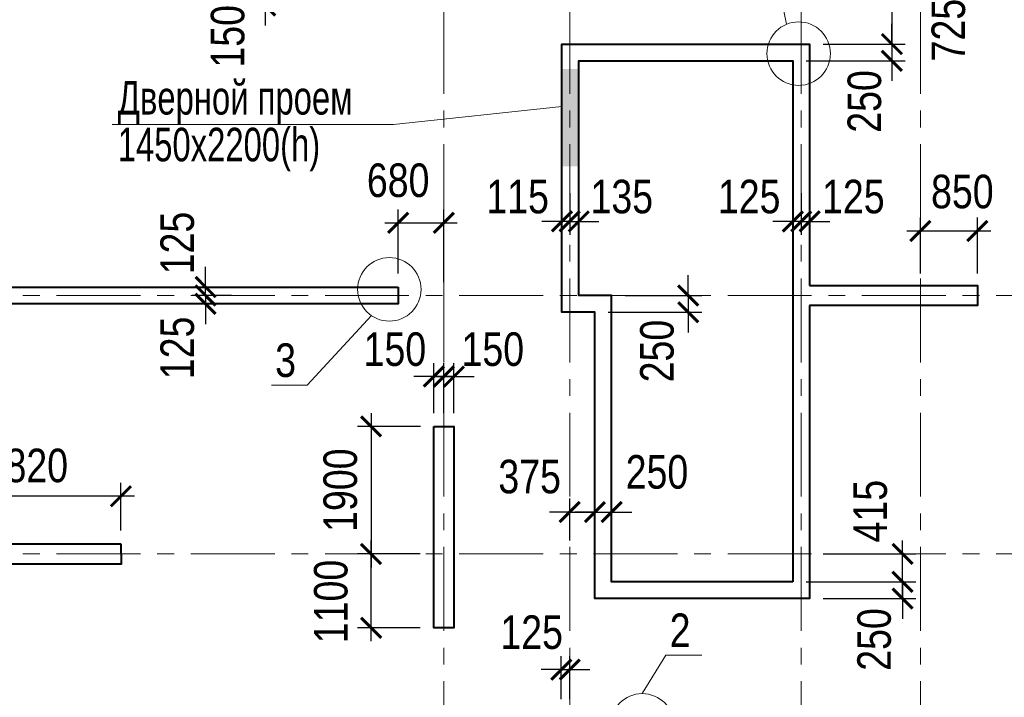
# Model space of a CAD drawing. Header units: inches. Extents: x -7218622 to -7066149, y 5758361 to 6202306.
# Tile 9 of 40: x -7151355 to -7136685, y 5810464 to 5820556. Entities that reach past the tile are written whole.
import ezdxf

# ---------------------------------------------------------------- set-up
doc = ezdxf.new("R2010")
doc.units = ezdxf.units.IN
doc.header["$LTSCALE"] = 1000
doc.header["$MEASUREMENT"] = 0
doc.linetypes.add('CENTER', pattern=[2, 1.25, -0.25, 0.25, -0.25])
for name, color, linetype, lineweight in [('СК-040-С(тены)', 12, 'Continuous', 40), ('СК-043-С-ПИЛОНЫ', 5, 'Continuous', 40), ('СК-100-О(си)', 7, 'CENTER', 15), ('СК-110-О-РАЗМЕРЫ', 7, 'Continuous', 15), ('СК-400-Т(екст)', 7, 'Continuous', 20), ('СК-600-Ш(триховка', 7, 'Continuous', 15)]:
    doc.layers.add(name, color=color, linetype=linetype, lineweight=lineweight)
doc.styles.add('RUSS', font='arial.ttf', dxfattribs={"width": 0.8})
doc.dimstyles.new('100-200', dxfattribs={"dimscale": 0, "dimtxt": 500, "dimasz": 300, "dimexe": 200, "dimexo": 200, "dimgap": 200, "dimtad": 1, "dimdec": 0, "dimzin": 0, "dimdsep": 46, "dimtxsty": 'RUSS', "dimblk": 'ARCHTICK', "dimcen": 0.096, "dimdle": 200, "dimclrd": 7, "dimclre": 7, "dimclrt": 256, "dimadec": 0, "dimazin": 0, "dimtfac": 1, "dimtdec": 0, "dimtmove": 2, "dimatfit": 3, "dimldrblk": 'OBLIQUE', "dimfxl": 1, "dimtolj": 1, "dimtzin": 0, "dimarcsym": 0})

# ---------------------------------------------------------------- blocks, each defined once
blk = doc.blocks.new('_ArchTick')
at = {"color": 0, "linetype": 'ByBlock', "const_width": 0.15}
blk.add_lwpolyline([(-0.5, -0.5), (0.5, 0.5)], dxfattribs=at)
blk = doc.blocks.new('*D312')
at = {"layer": 'Defpoints', "color": 0, "transparency": 16777216}
for p in [(-7143160, 5818175), (-7143025, 5818175), (-7143025, 5817552)]:
    blk.add_point(p, dxfattribs=at)
at = {"layer": 'СК-110-О-РАЗМЕРЫ', "color": 7, "lineweight": -2, "transparency": 16777216}
for p, q in [((-7143160, 5817975), (-7143160, 5817352)), ((-7143025, 5817975), (-7143025, 5817352)), ((-7143160, 5817552), (-7143460, 5817552)), ((-7143160, 5817552), (-7143025, 5817552)), ((-7143025, 5817552), (-7142725, 5817552))]:
    blk.add_line(p, q, dxfattribs=at)
at = {"layer": 'СК-110-О-РАЗМЕРЫ', "color": 7, "lineweight": -2, "transparency": 16777216, "xscale": 300, "yscale": 300, "zscale": 300}
blk.add_blockref('_ArchTick', (-7143160, 5817552), dxfattribs=at)
at = {"layer": 'СК-110-О-РАЗМЕРЫ', "color": 7, "lineweight": -2, "transparency": 16777216, "xscale": 300, "yscale": 300, "zscale": 300, "rotation": 180}
blk.add_blockref('_ArchTick', (-7143025, 5817552), dxfattribs=at)
at = {"layer": 'СК-110-О-РАЗМЕРЫ', "transparency": 16777216, "insert": (-7142384, 5817919), "char_height": 500, "attachment_point": 5, "style": 'RUSS'}
blk.add_mtext('\\A1;135', dxfattribs=at)
blk = doc.blocks.new('_Oblique')
at = {"color": 0, "linetype": 'ByBlock', "lineweight": -2}
blk.add_line((-0.5, -0.5), (0.5, 0.5), dxfattribs=at)
blk = doc.blocks.new('*D364')
at = {"layer": 'Defpoints', "color": 0, "transparency": 16777216}
for p in [(-7148000, 5816449), (-7148585, 5816324), (-7148000, 5816324)]:
    blk.add_point(p, dxfattribs=at)
at = {"layer": 'СК-400-Т(екст)', "color": 7, "lineweight": -2, "transparency": 16777216}
for p, q in [((-7148585, 5816449), (-7148585, 5816749)), ((-7148200, 5816449), (-7148785, 5816449)), ((-7148585, 5816449), (-7148585, 5816324)), ((-7148200, 5816324), (-7148785, 5816324)), ((-7148585, 5816324), (-7148585, 5816024))]:
    blk.add_line(p, q, dxfattribs=at)
at = {"layer": 'СК-400-Т(екст)', "color": 7, "lineweight": -2, "transparency": 16777216, "xscale": 300, "yscale": 300, "zscale": 300}
for p, rotation in [((-7148585, 5816449), 270), ((-7148585, 5816324), 90)]:
    blk.add_blockref('_ArchTick', p, dxfattribs=dict(at, rotation=rotation))
at = {"layer": 'СК-400-Т(екст)', "transparency": 16777216, "insert": (-7149005, 5815668), "char_height": 500, "attachment_point": 5, "rotation": 90, "style": 'RUSS'}
blk.add_mtext('\\A1;125', dxfattribs=at)
blk = doc.blocks.new('*D365')
at = {"layer": 'Defpoints', "color": 0, "transparency": 16777216}
for p in [(-7145035, 5817530), (-7145715, 5816574), (-7145035, 5816449)]:
    blk.add_point(p, dxfattribs=at)
at = {"layer": 'СК-110-О-РАЗМЕРЫ', "color": 7, "lineweight": -2, "transparency": 16777216}
for p, q in [((-7145715, 5816774), (-7145715, 5817730)), ((-7145035, 5816649), (-7145035, 5817730)), ((-7145915, 5817530), (-7144835, 5817530))]:
    blk.add_line(p, q, dxfattribs=at)
at = {"layer": 'СК-110-О-РАЗМЕРЫ', "color": 7, "lineweight": -2, "transparency": 16777216, "xscale": 300, "yscale": 300, "zscale": 300, "rotation": 180}
blk.add_blockref('_ArchTick', (-7145715, 5817530), dxfattribs=at)
at = {"layer": 'СК-110-О-РАЗМЕРЫ', "color": 7, "lineweight": -2, "transparency": 16777216, "xscale": 300, "yscale": 300, "zscale": 300}
blk.add_blockref('_ArchTick', (-7145035, 5817530), dxfattribs=at)
at = {"layer": 'СК-110-О-РАЗМЕРЫ', "transparency": 16777216, "insert": (-7145716, 5818162), "char_height": 500, "attachment_point": 5, "style": 'RUSS'}
blk.add_mtext('\\A1;680', dxfattribs=at)
blk = doc.blocks.new('*D366')
at = {"layer": 'Defpoints', "color": 0, "transparency": 16777216}
for p in [(-7148585, 5816574), (-7148000, 5816574), (-7148000, 5816449)]:
    blk.add_point(p, dxfattribs=at)
at = {"layer": 'СК-400-Т(екст)', "color": 7, "lineweight": -2, "transparency": 16777216}
for p, q in [((-7148585, 5816574), (-7148585, 5816874)), ((-7148200, 5816574), (-7148785, 5816574)), ((-7148200, 5816449), (-7148785, 5816449)), ((-7148585, 5816449), (-7148585, 5816574)), ((-7148585, 5816449), (-7148585, 5816149))]:
    blk.add_line(p, q, dxfattribs=at)
at = {"layer": 'СК-400-Т(екст)', "color": 7, "lineweight": -2, "transparency": 16777216, "xscale": 300, "yscale": 300, "zscale": 300}
for p, rotation in [((-7148585, 5816574), 270), ((-7148585, 5816449), 90)]:
    blk.add_blockref('_ArchTick', p, dxfattribs=dict(at, rotation=rotation))
at = {"layer": 'СК-400-Т(екст)', "transparency": 16777216, "insert": (-7149005, 5817230), "char_height": 500, "attachment_point": 5, "rotation": 90, "style": 'RUSS'}
blk.add_mtext('\\A1;125', dxfattribs=at)
blk = doc.blocks.new('*D370')
at = {"layer": 'Defpoints', "color": 0, "transparency": 16777216}
for p in [(-7147698, 5820919), (-7146871, 5820919), (-7146871, 5820769)]:
    blk.add_point(p, dxfattribs=at)
at = {"layer": 'СК-110-О-РАЗМЕРЫ', "color": 7, "lineweight": -2, "transparency": 16777216}
for p, q in [((-7147698, 5820919), (-7147698, 5821219)), ((-7147071, 5820919), (-7147898, 5820919)), ((-7147698, 5820769), (-7147698, 5820919)), ((-7147071, 5820769), (-7147898, 5820769)), ((-7147698, 5820769), (-7147698, 5820469))]:
    blk.add_line(p, q, dxfattribs=at)
at = {"layer": 'СК-110-О-РАЗМЕРЫ', "color": 7, "lineweight": -2, "transparency": 16777216, "xscale": 300, "yscale": 300, "zscale": 300}
for p, rotation in [((-7147698, 5820919), 270), ((-7147698, 5820769), 90)]:
    blk.add_blockref('_ArchTick', p, dxfattribs=dict(at, rotation=rotation))
at = {"layer": 'СК-110-О-РАЗМЕРЫ', "transparency": 16777216, "insert": (-7148254, 5820309), "char_height": 500, "attachment_point": 5, "rotation": 90, "style": 'RUSS'}
blk.add_mtext('\\A1;150', dxfattribs=at)
blk = doc.blocks.new('*D371')
at = {"layer": 'Defpoints', "color": 0, "transparency": 16777216}
for p in [(-7145185, 5814498), (-7146120, 5812599), (-7145186, 5812599)]:
    blk.add_point(p, dxfattribs=at)
at = {"layer": 'СК-110-О-РАЗМЕРЫ', "color": 7, "lineweight": -2, "transparency": 16777216}
for p, q in [((-7146120, 5814698), (-7146120, 5812399)), ((-7145385, 5814498), (-7146320, 5814498)), ((-7145386, 5812599), (-7146320, 5812599))]:
    blk.add_line(p, q, dxfattribs=at)
at = {"layer": 'СК-110-О-РАЗМЕРЫ', "color": 7, "lineweight": -2, "transparency": 16777216, "xscale": 300, "yscale": 300, "zscale": 300}
for p, rotation in [((-7146120, 5814498), 90), ((-7146120, 5812599), 270)]:
    blk.add_blockref('_ArchTick', p, dxfattribs=dict(at, rotation=rotation))
at = {"layer": 'СК-110-О-РАЗМЕРЫ', "transparency": 16777216, "insert": (-7146576, 5813549), "char_height": 500, "attachment_point": 5, "rotation": 90, "style": 'RUSS'}
blk.add_mtext('\\A1;1900', dxfattribs=at)
blk = doc.blocks.new('*D372')
at = {"layer": 'Defpoints', "color": 0, "transparency": 16777216}
for p in [(-7146120, 5812599), (-7145186, 5812599), (-7145186, 5811499)]:
    blk.add_point(p, dxfattribs=at)
at = {"layer": 'СК-110-О-РАЗМЕРЫ', "color": 7, "lineweight": -2, "transparency": 16777216}
for p, q in [((-7146120, 5811299), (-7146120, 5812799)), ((-7145386, 5812599), (-7146320, 5812599)), ((-7145386, 5811499), (-7146320, 5811499))]:
    blk.add_line(p, q, dxfattribs=at)
at = {"layer": 'СК-110-О-РАЗМЕРЫ', "color": 7, "lineweight": -2, "transparency": 16777216, "xscale": 300, "yscale": 300, "zscale": 300}
for p, rotation in [((-7146120, 5812599), 90), ((-7146120, 5811499), 270)]:
    blk.add_blockref('_ArchTick', p, dxfattribs=dict(at, rotation=rotation))
at = {"layer": 'СК-110-О-РАЗМЕРЫ', "transparency": 16777216, "insert": (-7146717, 5811891), "char_height": 500, "attachment_point": 5, "rotation": 90, "style": 'RUSS'}
blk.add_mtext('\\A1;1100', dxfattribs=at)
blk = doc.blocks.new('*D385')
at = {"layer": 'Defpoints', "color": 0, "transparency": 16777216}
for p in [(-7152666, 5813459), (-7152666, 5812945), (-7149846, 5812749)]:
    blk.add_point(p, dxfattribs=at)
at = {"layer": 'СК-110-О-РАЗМЕРЫ', "color": 7, "lineweight": -2, "transparency": 16777216}
for p, q in [((-7152666, 5813145), (-7152666, 5813659)), ((-7149846, 5812949), (-7149846, 5813659)), ((-7149646, 5813459), (-7152866, 5813459))]:
    blk.add_line(p, q, dxfattribs=at)
at = {"layer": 'СК-110-О-РАЗМЕРЫ', "color": 7, "lineweight": -2, "transparency": 16777216, "xscale": 300, "yscale": 300, "zscale": 300, "rotation": 180}
blk.add_blockref('_ArchTick', (-7152666, 5813459), dxfattribs=at)
at = {"layer": 'СК-110-О-РАЗМЕРЫ', "color": 7, "lineweight": -2, "transparency": 16777216, "xscale": 300, "yscale": 300, "zscale": 300}
blk.add_blockref('_ArchTick', (-7149846, 5813459), dxfattribs=at)
at = {"layer": 'СК-110-О-РАЗМЕРЫ', "transparency": 16777216, "insert": (-7151256, 5813914), "char_height": 500, "attachment_point": 5, "style": 'RUSS'}
blk.add_mtext('\\A1;2820', dxfattribs=at)
blk = doc.blocks.new('*D394')
at = {"layer": 'Defpoints', "color": 0, "transparency": 16777216}
for p in [(-7137935, 5817409), (-7137935, 5816574), (-7137085, 5816574)]:
    blk.add_point(p, dxfattribs=at)
at = {"layer": 'СК-110-О-РАЗМЕРЫ', "color": 7, "lineweight": -2, "transparency": 16777216}
for p, q in [((-7137935, 5816774), (-7137935, 5817609)), ((-7137085, 5816774), (-7137085, 5817609)), ((-7136885, 5817409), (-7138135, 5817409))]:
    blk.add_line(p, q, dxfattribs=at)
at = {"layer": 'СК-110-О-РАЗМЕРЫ', "color": 7, "lineweight": -2, "transparency": 16777216, "xscale": 300, "yscale": 300, "zscale": 300, "rotation": 180}
blk.add_blockref('_ArchTick', (-7137935, 5817409), dxfattribs=at)
at = {"layer": 'СК-110-О-РАЗМЕРЫ', "color": 7, "lineweight": -2, "transparency": 16777216, "xscale": 300, "yscale": 300, "zscale": 300}
blk.add_blockref('_ArchTick', (-7137085, 5817409), dxfattribs=at)
at = {"layer": 'СК-110-О-РАЗМЕРЫ', "transparency": 16777216, "insert": (-7137310, 5817994), "char_height": 500, "attachment_point": 5, "style": 'RUSS'}
blk.add_mtext('\\A1;850', dxfattribs=at)
blk = doc.blocks.new('*D421')
at = {"layer": 'Defpoints', "color": 0, "transparency": 16777216}
for p in [(-7145035, 5815241), (-7145185, 5814498), (-7145035, 5814498)]:
    blk.add_point(p, dxfattribs=at)
at = {"layer": 'СК-110-О-РАЗМЕРЫ', "color": 7, "lineweight": -2, "transparency": 16777216}
for p, q in [((-7145185, 5814698), (-7145185, 5815441)), ((-7145035, 5814698), (-7145035, 5815441)), ((-7145185, 5815241), (-7145485, 5815241)), ((-7145185, 5815241), (-7145035, 5815241)), ((-7145035, 5815241), (-7144735, 5815241))]:
    blk.add_line(p, q, dxfattribs=at)
at = {"layer": 'СК-110-О-РАЗМЕРЫ', "color": 7, "lineweight": -2, "transparency": 16777216, "xscale": 300, "yscale": 300, "zscale": 300}
blk.add_blockref('_ArchTick', (-7145185, 5815241), dxfattribs=at)
at = {"layer": 'СК-110-О-РАЗМЕРЫ', "color": 7, "lineweight": -2, "transparency": 16777216, "xscale": 300, "yscale": 300, "zscale": 300, "rotation": 180}
blk.add_blockref('_ArchTick', (-7145035, 5815241), dxfattribs=at)
at = {"layer": 'СК-110-О-РАЗМЕРЫ', "transparency": 16777216, "insert": (-7145765, 5815646), "char_height": 500, "attachment_point": 5, "style": 'RUSS'}
blk.add_mtext('\\A1;150', dxfattribs=at)
blk = doc.blocks.new('*D422')
at = {"layer": 'Defpoints', "color": 0, "transparency": 16777216}
for p in [(-7145035, 5815241), (-7145035, 5814498), (-7144885, 5814498)]:
    blk.add_point(p, dxfattribs=at)
at = {"layer": 'СК-110-О-РАЗМЕРЫ', "color": 7, "lineweight": -2, "transparency": 16777216}
for p, q in [((-7145035, 5814698), (-7145035, 5815441)), ((-7144885, 5814698), (-7144885, 5815441)), ((-7145035, 5815241), (-7145335, 5815241)), ((-7144885, 5815241), (-7145035, 5815241)), ((-7144885, 5815241), (-7144585, 5815241))]:
    blk.add_line(p, q, dxfattribs=at)
at = {"layer": 'СК-110-О-РАЗМЕРЫ', "color": 7, "lineweight": -2, "transparency": 16777216, "xscale": 300, "yscale": 300, "zscale": 300}
blk.add_blockref('_ArchTick', (-7145035, 5815241), dxfattribs=at)
at = {"layer": 'СК-110-О-РАЗМЕРЫ', "color": 7, "lineweight": -2, "transparency": 16777216, "xscale": 300, "yscale": 300, "zscale": 300, "rotation": 180}
blk.add_blockref('_ArchTick', (-7144885, 5815241), dxfattribs=at)
at = {"layer": 'СК-110-О-РАЗМЕРЫ', "transparency": 16777216, "insert": (-7144306, 5815646), "char_height": 500, "attachment_point": 5, "style": 'RUSS'}
blk.add_mtext('\\A1;150', dxfattribs=at)
blk = doc.blocks.new('*D349')
at = {"layer": 'Defpoints', "color": 0, "transparency": 16777216}
for p in [(-7139710, 5820919), (-7139585, 5820194), (-7138360, 5820194)]:
    blk.add_point(p, dxfattribs=at)
at = {"layer": 'СК-110-О-РАЗМЕРЫ', "color": 7, "lineweight": -2, "transparency": 16777216}
for p, q in [((-7138360, 5821119), (-7138360, 5819994)), ((-7139510, 5820919), (-7138160, 5820919)), ((-7139385, 5820194), (-7138160, 5820194))]:
    blk.add_line(p, q, dxfattribs=at)
at = {"layer": 'СК-110-О-РАЗМЕРЫ', "color": 7, "lineweight": -2, "transparency": 16777216, "xscale": 300, "yscale": 300, "zscale": 300}
for p, rotation in [((-7138360, 5820919), 90), ((-7138360, 5820194), 270)]:
    blk.add_blockref('_ArchTick', p, dxfattribs=dict(at, rotation=rotation))
at = {"layer": 'СК-110-О-РАЗМЕРЫ', "transparency": 16777216, "insert": (-7137516, 5820401), "char_height": 500, "attachment_point": 5, "rotation": 90, "style": 'RUSS'}
blk.add_mtext('\\A1;725', dxfattribs=at)
blk = doc.blocks.new('*D350')
at = {"layer": 'Defpoints', "color": 0, "transparency": 16777216}
for p in [(-7139585, 5820194), (-7139835, 5819944), (-7138360, 5819944)]:
    blk.add_point(p, dxfattribs=at)
at = {"layer": 'СК-110-О-РАЗМЕРЫ', "color": 7, "lineweight": -2, "transparency": 16777216}
for p, q in [((-7138360, 5820194), (-7138360, 5820494)), ((-7139385, 5820194), (-7138160, 5820194)), ((-7138360, 5820194), (-7138360, 5819944)), ((-7139635, 5819944), (-7138160, 5819944)), ((-7138360, 5819944), (-7138360, 5819644))]:
    blk.add_line(p, q, dxfattribs=at)
at = {"layer": 'СК-110-О-РАЗМЕРЫ', "color": 7, "lineweight": -2, "transparency": 16777216, "xscale": 300, "yscale": 300, "zscale": 300}
for p, rotation in [((-7138360, 5820194), 270), ((-7138360, 5819944), 90)]:
    blk.add_blockref('_ArchTick', p, dxfattribs=dict(at, rotation=rotation))
at = {"layer": 'СК-110-О-РАЗМЕРЫ', "transparency": 16777216, "insert": (-7138767, 5819339), "char_height": 500, "attachment_point": 5, "rotation": 90, "style": 'RUSS'}
blk.add_mtext('\\A1;250', dxfattribs=at)
blk = doc.blocks.new('*D351')
at = {"layer": 'Defpoints', "color": 0, "transparency": 16777216}
for p in [(-7143275, 5818175), (-7143160, 5818175), (-7143275, 5817552)]:
    blk.add_point(p, dxfattribs=at)
at = {"layer": 'СК-110-О-РАЗМЕРЫ', "color": 7, "lineweight": -2, "transparency": 16777216}
for p, q in [((-7143275, 5817975), (-7143275, 5817352)), ((-7143160, 5817975), (-7143160, 5817352)), ((-7143275, 5817552), (-7143575, 5817552)), ((-7143160, 5817552), (-7143275, 5817552)), ((-7143160, 5817552), (-7142860, 5817552))]:
    blk.add_line(p, q, dxfattribs=at)
at = {"layer": 'СК-110-О-РАЗМЕРЫ', "color": 7, "lineweight": -2, "transparency": 16777216, "xscale": 300, "yscale": 300, "zscale": 300}
blk.add_blockref('_ArchTick', (-7143275, 5817552), dxfattribs=at)
at = {"layer": 'СК-110-О-РАЗМЕРЫ', "color": 7, "lineweight": -2, "transparency": 16777216, "xscale": 300, "yscale": 300, "zscale": 300, "rotation": 180}
blk.add_blockref('_ArchTick', (-7143160, 5817552), dxfattribs=at)
at = {"layer": 'СК-110-О-РАЗМЕРЫ', "transparency": 16777216, "insert": (-7143936, 5817919), "char_height": 500, "attachment_point": 5, "style": 'RUSS'}
blk.add_mtext('\\A1;115', dxfattribs=at)
blk = doc.blocks.new('*D352')
at = {"layer": 'Defpoints', "color": 0, "transparency": 16777216}
for p in [(-7139710, 5818175), (-7139585, 5818175), (-7139585, 5817552)]:
    blk.add_point(p, dxfattribs=at)
at = {"layer": 'СК-110-О-РАЗМЕРЫ', "color": 7, "lineweight": -2, "transparency": 16777216}
for p, q in [((-7139710, 5817975), (-7139710, 5817352)), ((-7139585, 5817975), (-7139585, 5817352)), ((-7139710, 5817552), (-7140010, 5817552)), ((-7139710, 5817552), (-7139585, 5817552)), ((-7139585, 5817552), (-7139285, 5817552))]:
    blk.add_line(p, q, dxfattribs=at)
at = {"layer": 'СК-110-О-РАЗМЕРЫ', "color": 7, "lineweight": -2, "transparency": 16777216, "xscale": 300, "yscale": 300, "zscale": 300}
blk.add_blockref('_ArchTick', (-7139710, 5817552), dxfattribs=at)
at = {"layer": 'СК-110-О-РАЗМЕРЫ', "color": 7, "lineweight": -2, "transparency": 16777216, "xscale": 300, "yscale": 300, "zscale": 300, "rotation": 180}
blk.add_blockref('_ArchTick', (-7139585, 5817552), dxfattribs=at)
at = {"layer": 'СК-110-О-РАЗМЕРЫ', "transparency": 16777216, "insert": (-7138934, 5817919), "char_height": 500, "attachment_point": 5, "style": 'RUSS'}
blk.add_mtext('\\A1;125', dxfattribs=at)
blk = doc.blocks.new('*D353')
at = {"layer": 'Defpoints', "color": 0, "transparency": 16777216}
for p in [(-7139835, 5818175), (-7139710, 5818175), (-7139835, 5817552)]:
    blk.add_point(p, dxfattribs=at)
at = {"layer": 'СК-110-О-РАЗМЕРЫ', "color": 7, "lineweight": -2, "transparency": 16777216}
for p, q in [((-7139835, 5817975), (-7139835, 5817352)), ((-7139710, 5817975), (-7139710, 5817352)), ((-7139835, 5817552), (-7140135, 5817552)), ((-7139710, 5817552), (-7139835, 5817552)), ((-7139710, 5817552), (-7139410, 5817552))]:
    blk.add_line(p, q, dxfattribs=at)
at = {"layer": 'СК-110-О-РАЗМЕРЫ', "color": 7, "lineweight": -2, "transparency": 16777216, "xscale": 300, "yscale": 300, "zscale": 300}
blk.add_blockref('_ArchTick', (-7139835, 5817552), dxfattribs=at)
at = {"layer": 'СК-110-О-РАЗМЕРЫ', "color": 7, "lineweight": -2, "transparency": 16777216, "xscale": 300, "yscale": 300, "zscale": 300, "rotation": 180}
blk.add_blockref('_ArchTick', (-7139710, 5817552), dxfattribs=at)
at = {"layer": 'СК-110-О-РАЗМЕРЫ', "transparency": 16777216, "insert": (-7140486, 5817919), "char_height": 500, "attachment_point": 5, "style": 'RUSS'}
blk.add_mtext('\\A1;125', dxfattribs=at)
blk = doc.blocks.new('*D354')
at = {"layer": 'Defpoints', "color": 0, "transparency": 16777216}
for p in [(-7139835, 5812184), (-7139585, 5811934), (-7138201, 5811934)]:
    blk.add_point(p, dxfattribs=at)
at = {"layer": 'СК-110-О-РАЗМЕРЫ', "color": 7, "lineweight": -2, "transparency": 16777216}
for p, q in [((-7138201, 5812184), (-7138201, 5812484)), ((-7139635, 5812184), (-7138001, 5812184)), ((-7138201, 5812184), (-7138201, 5811934)), ((-7139385, 5811934), (-7138001, 5811934)), ((-7138201, 5811934), (-7138201, 5811634))]:
    blk.add_line(p, q, dxfattribs=at)
at = {"layer": 'СК-110-О-РАЗМЕРЫ', "color": 7, "lineweight": -2, "transparency": 16777216, "xscale": 300, "yscale": 300, "zscale": 300}
for p, rotation in [((-7138201, 5812184), 270), ((-7138201, 5811934), 90)]:
    blk.add_blockref('_ArchTick', p, dxfattribs=dict(at, rotation=rotation))
at = {"layer": 'СК-110-О-РАЗМЕРЫ', "transparency": 16777216, "insert": (-7138622, 5811325), "char_height": 500, "attachment_point": 5, "rotation": 90, "style": 'RUSS'}
blk.add_mtext('\\A1;250', dxfattribs=at)
blk = doc.blocks.new('*D355')
at = {"layer": 'Defpoints', "color": 0, "transparency": 16777216}
for p in [(-7139585, 5812599), (-7138201, 5812599), (-7139835, 5812184)]:
    blk.add_point(p, dxfattribs=at)
at = {"layer": 'СК-110-О-РАЗМЕРЫ', "color": 7, "lineweight": -2, "transparency": 16777216}
for p, q in [((-7138201, 5811984), (-7138201, 5812799)), ((-7139385, 5812599), (-7138001, 5812599)), ((-7139635, 5812184), (-7138001, 5812184))]:
    blk.add_line(p, q, dxfattribs=at)
at = {"layer": 'СК-110-О-РАЗМЕРЫ', "color": 7, "lineweight": -2, "transparency": 16777216, "xscale": 300, "yscale": 300, "zscale": 300}
for p, rotation in [((-7138201, 5812599), 90), ((-7138201, 5812184), 270)]:
    blk.add_blockref('_ArchTick', p, dxfattribs=dict(at, rotation=rotation))
at = {"layer": 'СК-110-О-РАЗМЕРЫ', "transparency": 16777216, "insert": (-7138680, 5813237), "char_height": 500, "attachment_point": 5, "rotation": 90, "style": 'RUSS'}
blk.add_mtext('\\A1;415', dxfattribs=at)
blk = doc.blocks.new('*D357')
at = {"layer": 'Defpoints', "color": 0, "transparency": 16777216}
for p in [(-7142535, 5816449), (-7142785, 5816199), (-7141394, 5816199)]:
    blk.add_point(p, dxfattribs=at)
at = {"layer": 'СК-110-О-РАЗМЕРЫ', "color": 7, "lineweight": -2, "transparency": 16777216}
for p, q in [((-7141394, 5816449), (-7141394, 5816749)), ((-7142335, 5816449), (-7141194, 5816449)), ((-7141394, 5816449), (-7141394, 5816199)), ((-7142585, 5816199), (-7141194, 5816199)), ((-7141394, 5816199), (-7141394, 5815899))]:
    blk.add_line(p, q, dxfattribs=at)
at = {"layer": 'СК-110-О-РАЗМЕРЫ', "color": 7, "lineweight": -2, "transparency": 16777216, "xscale": 300, "yscale": 300, "zscale": 300}
for p, rotation in [((-7141394, 5816449), 270), ((-7141394, 5816199), 90)]:
    blk.add_blockref('_ArchTick', p, dxfattribs=dict(at, rotation=rotation))
at = {"layer": 'СК-110-О-РАЗМЕРЫ', "transparency": 16777216, "insert": (-7141858, 5815621), "char_height": 500, "attachment_point": 5, "rotation": 90, "style": 'RUSS'}
blk.add_mtext('\\A1;250', dxfattribs=at)
blk = doc.blocks.new('*D358')
at = {"layer": 'Defpoints', "color": 0, "transparency": 16777216}
for p in [(-7142535, 5813223), (-7142785, 5812599), (-7142535, 5812599)]:
    blk.add_point(p, dxfattribs=at)
at = {"layer": 'СК-110-О-РАЗМЕРЫ', "color": 7, "lineweight": -2, "transparency": 16777216}
for p, q in [((-7142785, 5812799), (-7142785, 5813423)), ((-7142535, 5812799), (-7142535, 5813423)), ((-7142785, 5813223), (-7143085, 5813223)), ((-7142785, 5813223), (-7142535, 5813223)), ((-7142535, 5813223), (-7142235, 5813223))]:
    blk.add_line(p, q, dxfattribs=at)
at = {"layer": 'СК-110-О-РАЗМЕРЫ', "color": 7, "lineweight": -2, "transparency": 16777216, "xscale": 300, "yscale": 300, "zscale": 300}
blk.add_blockref('_ArchTick', (-7142785, 5813223), dxfattribs=at)
at = {"layer": 'СК-110-О-РАЗМЕРЫ', "color": 7, "lineweight": -2, "transparency": 16777216, "xscale": 300, "yscale": 300, "zscale": 300, "rotation": 180}
blk.add_blockref('_ArchTick', (-7142535, 5813223), dxfattribs=at)
at = {"layer": 'СК-110-О-РАЗМЕРЫ', "transparency": 16777216, "insert": (-7141860, 5813818), "char_height": 500, "attachment_point": 5, "style": 'RUSS'}
blk.add_mtext('\\A1;250', dxfattribs=at)
blk = doc.blocks.new('*D359')
at = {"layer": 'Defpoints', "color": 0, "transparency": 16777216}
for p in [(-7142785, 5813223), (-7143160, 5812599), (-7142785, 5812599)]:
    blk.add_point(p, dxfattribs=at)
at = {"layer": 'СК-110-О-РАЗМЕРЫ', "color": 7, "lineweight": -2, "transparency": 16777216}
for p, q in [((-7143160, 5812799), (-7143160, 5813423)), ((-7142785, 5812799), (-7142785, 5813423)), ((-7143160, 5813223), (-7143460, 5813223)), ((-7143160, 5813223), (-7142785, 5813223)), ((-7142785, 5813223), (-7142485, 5813223))]:
    blk.add_line(p, q, dxfattribs=at)
at = {"layer": 'СК-110-О-РАЗМЕРЫ', "color": 7, "lineweight": -2, "transparency": 16777216, "xscale": 300, "yscale": 300, "zscale": 300}
blk.add_blockref('_ArchTick', (-7143160, 5813223), dxfattribs=at)
at = {"layer": 'СК-110-О-РАЗМЕРЫ', "color": 7, "lineweight": -2, "transparency": 16777216, "xscale": 300, "yscale": 300, "zscale": 300, "rotation": 180}
blk.add_blockref('_ArchTick', (-7142785, 5813223), dxfattribs=at)
at = {"layer": 'СК-110-О-РАЗМЕРЫ', "transparency": 16777216, "insert": (-7143757, 5813749), "char_height": 500, "attachment_point": 5, "style": 'RUSS'}
blk.add_mtext('\\A1;375', dxfattribs=at)
blk = doc.blocks.new('*D451')
at = {"layer": 'Defpoints', "color": 0, "transparency": 16777216}
for p in [(-7143160, 5810877), (-7143285, 5810234), (-7143160, 5810234)]:
    blk.add_point(p, dxfattribs=at)
at = {"layer": 'СК-110-О-РАЗМЕРЫ', "color": 7, "lineweight": -2, "transparency": 16777216}
for p, q in [((-7143285, 5810434), (-7143285, 5811077)), ((-7143160, 5810434), (-7143160, 5811077)), ((-7143285, 5810877), (-7143585, 5810877)), ((-7143285, 5810877), (-7143160, 5810877)), ((-7143160, 5810877), (-7142860, 5810877))]:
    blk.add_line(p, q, dxfattribs=at)
at = {"layer": 'СК-110-О-РАЗМЕРЫ', "color": 7, "lineweight": -2, "transparency": 16777216, "xscale": 300, "yscale": 300, "zscale": 300}
blk.add_blockref('_ArchTick', (-7143285, 5810877), dxfattribs=at)
at = {"layer": 'СК-110-О-РАЗМЕРЫ', "color": 7, "lineweight": -2, "transparency": 16777216, "xscale": 300, "yscale": 300, "zscale": 300, "rotation": 180}
blk.add_blockref('_ArchTick', (-7143160, 5810877), dxfattribs=at)
at = {"layer": 'СК-110-О-РАЗМЕРЫ', "transparency": 16777216, "insert": (-7143727, 5811431), "char_height": 500, "attachment_point": 5, "style": 'RUSS'}
blk.add_mtext('\\A1;125', dxfattribs=at)
blk = doc.blocks.new('A$Cf0ff08b7')
at = {"layer": 'СК-110-О-РАЗМЕРЫ'}
for p, q in [((12738, 36630), (12545, 37568)), ((5595, 31256), (6550, 32291)), ((5595, 31256), (5062, 31256)), ((10940, 27233), (10586, 26661)), ((11473, 27233), (10940, 27233))]:
    blk.add_line(p, q, dxfattribs=at)
for centre in [(12917, 36192), (6818, 32681), (10586, 26187)]:
    blk.add_circle(centre, 473, dxfattribs=at)
at = {"layer": 'СК-400-Т(екст)', "style": 'RUSS', "width": 0.8}
for s, p in [('3', (5117, 31377)), ('2', (10995, 27354))]:
    blk.add_text(s, height=500, dxfattribs=at).set_placement(p)

msp = doc.modelspace()

# ---------------------------------------------------------------- linework, layer by layer
at = {"layer": 'СК-040-С(тены)'}
msp.add_lwpolyline([(-7139585.3, 5816298.7), (-7139585.3, 5811933.8), (-7142785.3, 5811933.8), (-7142785.3, 5816198.7), (-7143275.4, 5816197.9), (-7143275.4, 5820193.2), (-7139585.3, 5820194.1), (-7139585.3, 5816598.7)], dxfattribs=at)
for points in [[(-7139835.3, 5812183.8), (-7142535.3, 5812183.8), (-7142535.3, 5816448.7), (-7143025.3, 5816448.7), (-7143025.3, 5819944.1), (-7139835.3, 5819944.1)], [(-7145715.4, 5816573.7), (-7145715.4, 5816323.7), (-7152415.6, 5816323.7), (-7152415.6, 5816573.7)]]:
    msp.add_lwpolyline(points, close=True, dxfattribs=at)
at = {"layer": 'СК-040-С(тены)', "color": 4}
msp.add_lwpolyline([(-7145185.4, 5814498.4), (-7144885.4, 5814498.4), (-7144885.7, 5811498.6), (-7145185.7, 5811498.6)], close=True, dxfattribs=at)
at = {"layer": 'СК-043-С-ПИЛОНЫ'}
msp.add_lwpolyline([(-7139585.3, 5816598.7), (-7137085.3, 5816598.7), (-7137085.3, 5816298.7), (-7139585.3, 5816298.7)], dxfattribs=at)
msp.add_lwpolyline([(-7149845.6, 5812748.7), (-7149845.1, 5812448.5), (-7152852.1, 5812448.7), (-7152852.6, 5812748.7)], close=True, dxfattribs=at)
at = {"layer": 'СК-100-О(си)', "linetype": 'CENTER'}
for p, q in [((-7145035.4, 5830702.9), (-7145035.4, 5779196.8)), ((-7143160.4, 5830702.9), (-7143160.4, 5779196.8)), ((-7139710.3, 5830702.9), (-7139710.3, 5779196.8)), ((-7137935.3, 5830702.9), (-7137935.3, 5779196.8)), ((-7156805.8, 5816448.7), (-7129480.8, 5816448.7)), ((-7156805.8, 5812598.7), (-7129480.8, 5812598.7))]:
    msp.add_line(p, q, dxfattribs=at)
at = {"layer": 'СК-400-Т(екст)', "color": 7}
msp.add_lwpolyline([(-7149978, 5818997.8), (-7145783.1, 5818997.8), (-7143275.3, 5819263.8)], dxfattribs=at)
at = {"layer": 'СК-600-Ш(триховка', "color": 7}
msp.add_solid([(-7143275.3, 5818373.1), (-7143025.3, 5818373.1), (-7143275.3, 5819823.1), (-7143025.3, 5819823.1)], dxfattribs=at)

# ---------------------------------------------------------------- block references
at = {"layer": 'СК-110-О-РАЗМЕРЫ'}
msp.add_blockref('A$Cf0ff08b7', (-7152665.7, 5783858.6), dxfattribs=at)

# ---------------------------------------------------------------- texts
at = {"layer": 'СК-400-Т(екст)', "color": 7, "insert": (-7149894.7, 5819643.5), "char_height": 500, "width": 4535.799, "attachment_point": 1, "line_spacing_factor": 0.835689, "style": 'RUSS'}
msp.add_mtext('{\\W0.7;Дверной проем\\P1450х2200(h)}', dxfattribs=at)

# ---------------------------------------------------------------- dimensions: what is measured, and where the dimension line sits
at = {"layer": 'СК-110-О-РАЗМЕРЫ'}
for base, p1, p2, angle, picture, middle in [((-7147697.6, 5820918.7), (-7146870.9, 5820768.7), (-7146870.9, 5820918.7), 270, '*D370', (-7148254.4, 5820308.6)), ((-7138359.6, 5820194.1), (-7139710.3, 5820918.7), (-7139585.3, 5820194.1), 90, '*D349', (-7137516.4, 5820400.8)), ((-7138359.6, 5819944.1), (-7139585.3, 5820194.1), (-7139835.3, 5819944.1), 90, '*D350', (-7138766.8, 5819339.5)), ((-7143275.4, 5817552), (-7143160.4, 5818175.3), (-7143275.4, 5818175.3), 180, '*D351', (-7143936.5, 5817919.1)), ((-7139835.4, 5817552), (-7139710.3, 5818175.3), (-7139835.4, 5818175.3), 180, '*D353', (-7140486.5, 5817919.1)), ((-7141394.3, 5816198.7), (-7142535.3, 5816448.7), (-7142785.3, 5816198.7), 90, '*D357', (-7141858.3, 5815620.9)), ((-7145035.4, 5815241.1), (-7144885.3, 5814498.4), (-7145035.4, 5814498.4), 180, '*D422', (-7144306.1, 5815645.8)), ((-7138201.4, 5812598.7), (-7139835.3, 5812183.8), (-7139585.3, 5812598.7), 90, '*D355', (-7138679.6, 5813236.7)), ((-7146120.4, 5812598.7), (-7145185.7, 5811498.6), (-7145185.6, 5812598.7), 90, '*D372', (-7146717.3, 5811891.3)), ((-7138201.4, 5811933.8), (-7139835.3, 5812183.8), (-7139585.3, 5811933.8), 90, '*D354', (-7138621.6, 5811325.2))]:
    dim = msp.add_linear_dim(base=base, p1=p1, p2=p2, angle=angle, dimstyle='100-200', override={"dimscale": 1}, dxfattribs=at)
    dim.commit()
    dim.dimension.update_dxf_attribs({"geometry": picture, "text_midpoint": middle, "dimtype": 160})
for base, p1, p2, picture, middle in [((-7145035.4, 5817530.2), (-7145715.4, 5816573.7), (-7145035.4, 5816448.7), '*D365', (-7145715.9, 5818162.2)), ((-7143025.3, 5817552), (-7143160.4, 5818175.3), (-7143025.3, 5818175.3), '*D312', (-7142384.3, 5817919.1)), ((-7139585.3, 5817552), (-7139710.3, 5818175.3), (-7139585.3, 5818175.3), '*D352', (-7138934.2, 5817919.1)), ((-7137935.3, 5817409.1), (-7137085.3, 5816573.7), (-7137935.3, 5816573.7), '*D394', (-7137310.3, 5817994.5)), ((-7145035.4, 5815241.1), (-7145185.4, 5814498.4), (-7145035.4, 5814498.4), '*D421', (-7145764.6, 5815645.8)), ((-7142535.3, 5813223), (-7142785.3, 5812598.7), (-7142535.3, 5812598.7), '*D358', (-7141860.2, 5813818.4)), ((-7142785.3, 5813223), (-7143160.4, 5812598.7), (-7142785.3, 5812598.7), '*D359', (-7143757.3, 5813749)), ((-7143160.4, 5810876.8), (-7143285.4, 5810233.7), (-7143160.4, 5810233.7), '*D451', (-7143727.3, 5811430.8))]:
    dim = msp.add_linear_dim(base=base, p1=p1, p2=p2, dimstyle='100-200', override={"dimscale": 1}, dxfattribs=at)
    dim.commit()
    dim.dimension.update_dxf_attribs({"geometry": picture, "text_midpoint": middle, "dimtype": 160})
dim = msp.add_linear_dim(base=(-7146120.4, 5812598.7), p1=(-7145185.4, 5814498.4), p2=(-7145185.6, 5812598.7), angle=90, dimstyle='100-200', override={"dimscale": 1}, dxfattribs=at)
dim.commit()
dim.dimension.update_dxf_attribs({"geometry": '*D371', "text_midpoint": (-7146575.7, 5813548.5)})
dim = msp.add_linear_dim(base=(-7152665.7, 5813459.2), p1=(-7149845.6, 5812748.7), p2=(-7152665.7, 5812945.3), dimstyle='100-200', override={"dimscale": 1}, dxfattribs=at)
dim.commit()
dim.dimension.update_dxf_attribs({"geometry": '*D385', "text_midpoint": (-7151255.6, 5813914.5)})
at = {"layer": 'СК-400-Т(екст)', "color": 7}
for base, p2, angle, picture, middle in [((-7148584.8, 5816573.7), (-7148000.3, 5816573.7), 270, '*D366', (-7149005.1, 5817229.7)), ((-7148584.8, 5816323.7), (-7148000.3, 5816323.7), 90, '*D364', (-7149005.1, 5815667.7))]:
    dim = msp.add_linear_dim(base=base, p1=(-7148000.3, 5816448.7), p2=p2, angle=angle, dimstyle='100-200', override={"dimscale": 1}, dxfattribs=at)
    dim.commit()
    dim.dimension.update_dxf_attribs({"geometry": picture, "text_midpoint": middle, "dimtype": 160})

doc.saveas('drawing.dxf')
